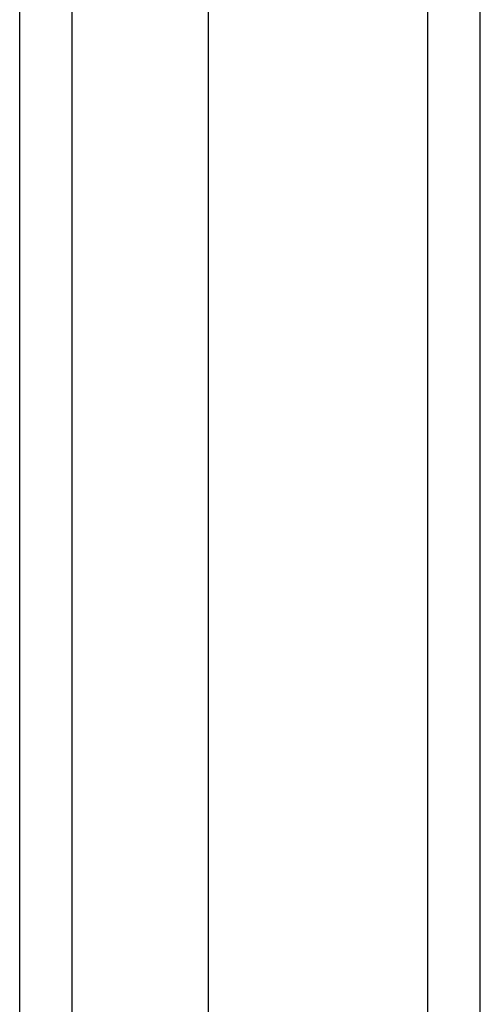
# Model space of a CAD drawing. Header units: inches. Extents: x 22 to 211, y 17 to 128.
# Tile 51 of 91: x 122.669 to 123.536, y 99.84 to 101.69. Entities that reach past the tile are written whole.
import ezdxf

# ---------------------------------------------------------------- set-up
doc = ezdxf.new("R2010")
doc.units = ezdxf.units.IN
doc.header["$MEASUREMENT"] = 0
doc.layers.add('Visible Edges(ANSI)', color=7, linetype='Continuous', lineweight=25)
doc.layers.add('Visible Tangent Edges(ANSI)', color=7, linetype='Continuous', lineweight=25)

msp = doc.modelspace()

# ---------------------------------------------------------------- linework, layer by layer
at = {"layer": 'Visible Edges(ANSI)'}
for p, q in [((123.5355, 43.8786), (123.5355, 103.6806)), ((123.0237, 103.071), (123.0237, 44.4883)), ((122.6694, 44.6768), (122.6694, 102.8825))]:
    msp.add_line(p, q, dxfattribs=at)
at = {"layer": 'Visible Tangent Edges(ANSI)'}
for p, q in [((123.4365, 103.6806), (123.4365, 43.8786)), ((122.7684, 44.5468), (122.7684, 103.0125))]:
    msp.add_line(p, q, dxfattribs=at)

doc.saveas('drawing.dxf')
